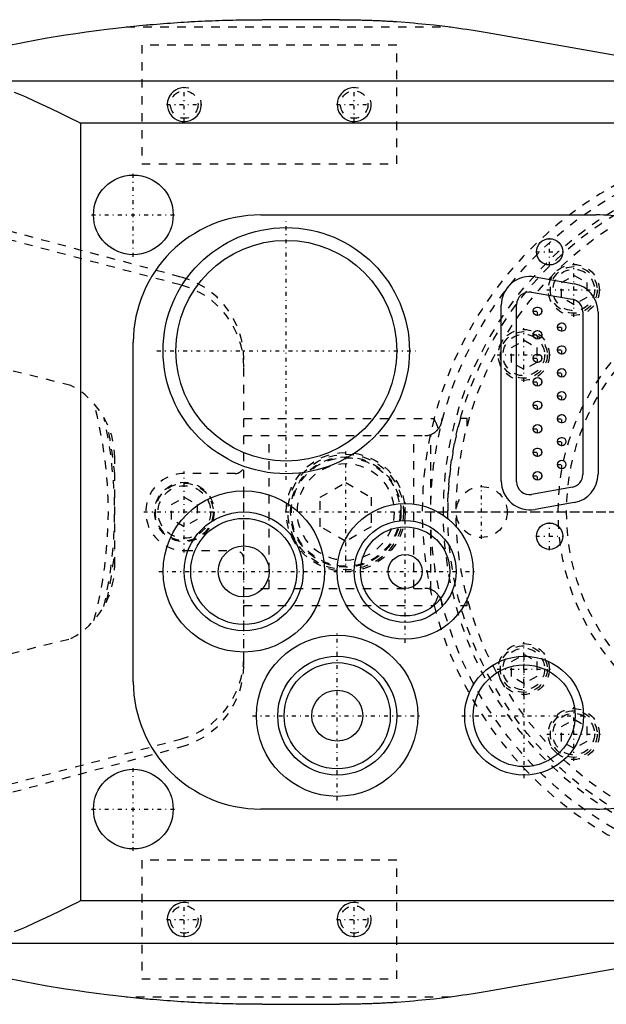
# Model space of a CAD drawing. Extents: x -392 to 171, y -72 to 70.
# Tile 4 of 12: x -311 to -242, y -58 to 58. Entities that reach past the tile are written whole.
import ezdxf

# ---------------------------------------------------------------- set-up
doc = ezdxf.new("R2010")
doc.units = 0
doc.linetypes.add('CENTER', pattern=[1.5, 0.45, -0.5, 0.05, -0.5])
doc.linetypes.add('DASHED', pattern=[2, 1, -1])
for name, color, linetype in [('AM_0', 7, 'CONTINUOUS'), ('AM_10', 7, 'CONTINUOUS'), ('AM_3', 7, 'DASHED'), ('AM_7', 7, 'CENTER')]:
    doc.layers.add(name, color=color, linetype=linetype)

msp = doc.modelspace()

# ---------------------------------------------------------------- linework, layer by layer
at = {"layer": 'AM_0', "color": 7, "linetype": 'CONTINUOUS'}
for p, q in [((-273.73, 58), (-282.83, 58)), ((-256.35, 56.48), (-189.87, 44.73)), ((-317.14, 50.81), (-224.27, 50.81)), ((-304.21, 45.81), (-304.21, -45.81)), ((-196.02, 45.81), (-304.21, 45.81)), ((-283, 35), (-243.53, 35)), ((-250.71, 27.7), (-246.11, 26.89)), ((-251.13, 25.89), (-246.33, 25.06)), ((-252.89, 3.55), (-252.89, 24.42)), ((-254.7, 3.65), (-254.7, 24.35)), ((-245.09, 23.59), (-245.09, 4.41)), ((-243.3, 23.54), (-243.3, 4.46)), ((-298, -20), (-298, 20)), ((-246.32, 2.94), (-251.12, 2.07)), ((-246.11, 1.11), (-250.71, 0.3)), ((-243.53, -35), (-283, -35)), ((-189.87, -44.73), (-256.35, -56.48)), ((-196.02, -45.81), (-304.21, -45.81)), ((-317.14, -50.81), (-224.27, -50.81)), ((-282.83, -58), (-273.73, -58))]:
    msp.add_line(p, q, dxfattribs=at)
for points in [[(-313.2, 54.89, 0), (-310.8, 55.37, 0), (-308.39, 55.81, 0), (-305.98, 56.2, 0), (-304.77, 56.39, 0), (-303.56, 56.56, 0), (-301.13, 56.88, 0), (-298.7, 57.16, 0), (-297.28, 57.3, 0), (-296.87, 57.34, 0), (-296.47, 57.38, 0), (-296.27, 57.4, 0), (-296.06, 57.42, 0), (-295.66, 57.45, 0), (-295.25, 57.48, 0), (-294.84, 57.52, 0), (-294.44, 57.55, 0), (-294.03, 57.58, 0), (-293.83, 57.6, 0), (-293.62, 57.61, 0), (-293.22, 57.64, 0), (-292.81, 57.67, 0), (-292.4, 57.69, 0), (-292, 57.72, 0), (-291.59, 57.74, 0), (-291.39, 57.76, 0), (-291.18, 57.77, 0), (-290.78, 57.79, 0), (-290.37, 57.81, 0), (-290.17, 57.82, 0), (-289.96, 57.83, 0), (-289.55, 57.85, 0), (-289.15, 57.87, 0), (-288.94, 57.88, 0), (-288.74, 57.88, 0), (-288.33, 57.9, 0), (-287.93, 57.91, 0), (-287.52, 57.93, 0), (-287.11, 57.94, 0), (-286.7, 57.95, 0), (-286.5, 57.96, 0), (-286.3, 57.96, 0), (-285.89, 57.97, 0), (-285.48, 57.98, 0), (-285.07, 57.98, 0), (-284.66, 57.99, 0), (-284.26, 57.99, 0), (-284.05, 58, 0), (-283.85, 58, 0), (-283.44, 58, 0), (-283.03, 58, 0), (-282.83, 58, 0)], [(-273.73, 58, 0), (-273.65, 58, 0), (-273.49, 58, 0), (-273.33, 58, 0), (-273.24, 58, 0), (-273.16, 58, 0), (-273, 58, 0), (-272.84, 58, 0), (-272.68, 57.99, 0), (-272.52, 57.99, 0), (-272.36, 57.99, 0), (-272.27, 57.99, 0), (-272.19, 57.99, 0), (-272.03, 57.99, 0), (-271.87, 57.98, 0), (-271.71, 57.98, 0), (-271.55, 57.98, 0), (-271.38, 57.97, 0), (-271.3, 57.97, 0), (-271.22, 57.97, 0), (-271.06, 57.96, 0), (-270.9, 57.96, 0), (-270.82, 57.96, 0), (-270.74, 57.96, 0), (-270.58, 57.95, 0), (-270.41, 57.94, 0), (-270.33, 57.94, 0), (-270.25, 57.94, 0), (-270.09, 57.93, 0), (-269.93, 57.93, 0), (-269.77, 57.92, 0), (-269.61, 57.91, 0), (-269.44, 57.91, 0), (-269.36, 57.9, 0), (-269.28, 57.9, 0), (-269.12, 57.89, 0), (-268.96, 57.89, 0), (-268.8, 57.88, 0), (-268.64, 57.87, 0), (-268.48, 57.86, 0), (-268.39, 57.86, 0), (-268.31, 57.85, 0), (-268.15, 57.84, 0), (-267.99, 57.83, 0), (-267.83, 57.83, 0), (-267.67, 57.82, 0), (-267.51, 57.81, 0), (-267.43, 57.8, 0), (-267.35, 57.8, 0), (-267.18, 57.79, 0), (-267.02, 57.77, 0), (-266.46, 57.73, 0), (-265.49, 57.66, 0), (-265.01, 57.62, 0), (-264.52, 57.57, 0), (-263.56, 57.48, 0), (-262.59, 57.38, 0), (-261.63, 57.26, 0), (-260.67, 57.14, 0), (-259.7, 57.01, 0), (-259.22, 56.94, 0), (-258.74, 56.87, 0), (-257.78, 56.72, 0), (-256.83, 56.56, 0), (-256.35, 56.48, 0)], [(-312.03, 49.47, 0), (-311.31, 49.18, 0), (-310.94, 49.02, 0), (-310.57, 48.86, 0), (-309.83, 48.53, 0), (-309.07, 48.18, 0), (-308.31, 47.83, 0), (-307.55, 47.46, 0), (-306.79, 47.09, 0), (-306.41, 46.91, 0), (-306.04, 46.72, 0), (-305.3, 46.35, 0), (-304.57, 45.99, 0), (-304.21, 45.81, 0)], [(-304.21, -45.81, 0), (-304.57, -45.99, 0), (-305.3, -46.35, 0), (-306.04, -46.72, 0), (-306.41, -46.91, 0), (-306.79, -47.09, 0), (-307.55, -47.46, 0), (-308.31, -47.83, 0), (-309.07, -48.18, 0), (-309.83, -48.53, 0), (-310.57, -48.86, 0), (-310.94, -49.02, 0), (-311.31, -49.18, 0), (-312.03, -49.47, 0)], [(-282.83, -58, 0), (-283.03, -58, 0), (-283.44, -58, 0), (-283.85, -58, 0), (-284.05, -58, 0), (-284.26, -57.99, 0), (-284.66, -57.99, 0), (-285.07, -57.98, 0), (-285.48, -57.98, 0), (-285.89, -57.97, 0), (-286.3, -57.96, 0), (-286.5, -57.96, 0), (-286.7, -57.95, 0), (-287.11, -57.94, 0), (-287.52, -57.93, 0), (-287.93, -57.91, 0), (-288.33, -57.9, 0), (-288.74, -57.88, 0), (-288.94, -57.88, 0), (-289.15, -57.87, 0), (-289.55, -57.85, 0), (-289.96, -57.83, 0), (-290.17, -57.82, 0), (-290.37, -57.81, 0), (-290.78, -57.79, 0), (-291.18, -57.77, 0), (-291.39, -57.76, 0), (-291.59, -57.74, 0), (-292, -57.72, 0), (-292.4, -57.69, 0), (-292.81, -57.67, 0), (-293.22, -57.64, 0), (-293.62, -57.61, 0), (-293.83, -57.6, 0), (-294.03, -57.58, 0), (-294.44, -57.55, 0), (-294.84, -57.52, 0), (-295.25, -57.48, 0), (-295.66, -57.45, 0), (-296.06, -57.42, 0), (-296.27, -57.4, 0), (-296.47, -57.38, 0), (-296.87, -57.34, 0), (-297.28, -57.3, 0), (-298.7, -57.16, 0), (-301.13, -56.88, 0), (-303.56, -56.56, 0), (-304.77, -56.39, 0), (-305.98, -56.2, 0), (-308.39, -55.81, 0), (-310.8, -55.37, 0), (-313.2, -54.89, 0)], [(-256.35, -56.48, 0), (-256.83, -56.56, 0), (-257.78, -56.72, 0), (-258.74, -56.87, 0), (-259.22, -56.94, 0), (-259.7, -57.01, 0), (-260.67, -57.14, 0), (-261.63, -57.26, 0), (-262.59, -57.38, 0), (-263.56, -57.48, 0), (-264.52, -57.57, 0), (-265.01, -57.62, 0), (-265.49, -57.66, 0), (-266.46, -57.73, 0), (-267.02, -57.77, 0), (-267.18, -57.79, 0), (-267.35, -57.8, 0), (-267.43, -57.8, 0), (-267.51, -57.81, 0), (-267.67, -57.82, 0), (-267.83, -57.83, 0), (-267.99, -57.83, 0), (-268.15, -57.84, 0), (-268.31, -57.85, 0), (-268.39, -57.86, 0), (-268.48, -57.86, 0), (-268.64, -57.87, 0), (-268.8, -57.88, 0), (-268.96, -57.89, 0), (-269.12, -57.89, 0), (-269.28, -57.9, 0), (-269.36, -57.9, 0), (-269.44, -57.91, 0), (-269.61, -57.91, 0), (-269.77, -57.92, 0), (-269.93, -57.93, 0), (-270.09, -57.93, 0), (-270.25, -57.94, 0), (-270.33, -57.94, 0), (-270.41, -57.94, 0), (-270.58, -57.95, 0), (-270.74, -57.96, 0), (-270.82, -57.96, 0), (-270.9, -57.96, 0), (-271.06, -57.96, 0), (-271.22, -57.97, 0), (-271.3, -57.97, 0), (-271.38, -57.97, 0), (-271.55, -57.98, 0), (-271.71, -57.98, 0), (-271.87, -57.98, 0), (-272.03, -57.99, 0), (-272.19, -57.99, 0), (-272.27, -57.99, 0), (-272.36, -57.99, 0), (-272.52, -57.99, 0), (-272.68, -57.99, 0), (-272.84, -58, 0), (-273, -58, 0), (-273.16, -58, 0), (-273.24, -58, 0), (-273.33, -58, 0), (-273.49, -58, 0), (-273.65, -58, 0), (-273.73, -58, 0)]]:
    msp.add_polyline3d(points, dxfattribs=at)
for centre, radius in [((-298, 35), 4.69), ((-280, 19), 14.5), ((-280, 19), 13), ((-249, 30.65), 1.55), ((-250.42, 23.65), 0.5), ((-247.58, 21.79), 0.5), ((-250.42, 20.88), 0.5), ((-250.42, 18.11), 0.5), ((-247.58, 19.09), 0.5), ((-247.58, 16.39), 0.5), ((-250.42, 15.34), 0.5), ((-247.58, 13.69), 0.5), ((-250.42, 12.57), 0.5), ((-247.58, 10.99), 0.5), ((-250.42, 9.8), 0.5), ((-247.58, 8.29), 0.5), ((-250.42, 7.03), 0.5), ((-247.58, 5.59), 0.5), ((-250.42, 4.26), 0.5), ((-285, -7), 9.5), ((-285, -7), 7), ((-266, -7), 8), ((-285, -7), 6.25), ((-266, -7), 6), ((-266, -7), 5.25), ((-249, -2.85), 1.55), ((-285, -7), 3), ((-266, -7), 2), ((-274, -24), 9.5), ((-274, -24), 7), ((-252, -24), 7), ((-274, -24), 6.25), ((-252, -24), 6), ((-274, -24), 3), ((-298, -35), 4.69)]:
    msp.add_circle(centre, radius, dxfattribs=at)
for centre, radius, start, end in [((-283, 20), 15, 90, 180), ((-243.53, 15), 20, 69.989, 90), ((-251.3, 24.35), 3.4, 80.0008, 180), ((-246.7, 23.54), 3.4, 0, 80.0008), ((-251.39, 24.42), 1.5, 80.1896, 180), ((-246.59, 23.59), 1.5, 0, 80.1896), ((-251.3, 3.65), 3.4, 180, 279.9992), ((-251.39, 3.55), 1.5, 180, 280.2733), ((-246.59, 4.41), 1.5, 280.2733, 0), ((-246.7, 4.46), 3.4, 279.9992, 0), ((-283, -20), 15, 180, 270), ((-243.53, -15), 20, 270, 290.011)]:
    msp.add_arc(centre, radius, start, end, dxfattribs=at)
at = {"layer": 'AM_10', "color": 7, "linetype": 'CONTINUOUS'}
for centre in [(-292, 48), (-272, 48), (-292, -48), (-272, -48)]:
    msp.add_arc(centre, 2, 75, 15, dxfattribs=at)
at = {"layer": 'AM_3', "color": 6, "linetype": 'DASHED'}
for p, q in [((-298.83, 57.14), (-260.69, 57.14)), ((-267, 55), (-297, 55)), ((-297, 55), (-297, 41)), ((-267, 41), (-267, 55)), ((-297, 41), (-267, 41)), ((-292.41, 27.68), (-339.22, 40.23)), ((-292.45, 26.75), (-339.65, 39.22)), ((-247.62, 27.02), (-246.12, 27.88)), ((-246.12, 27.88), (-244.62, 27.02)), ((-247.62, 25.29), (-247.62, 27.02)), ((-244.62, 27.02), (-244.62, 25.29)), ((-246.12, 24.42), (-247.62, 25.29)), ((-244.62, 25.29), (-246.12, 24.42)), ((-305.34, 14.91), (-327.92, 20.54)), ((-253.5, 19.37), (-252, 20.23)), ((-252, 20.23), (-250.5, 19.37)), ((-253.5, 17.63), (-253.5, 19.37)), ((-250.5, 19.37), (-250.5, 17.63)), ((-285, -18.02), (-285, 18.02)), ((-252, 16.77), (-253.5, 17.63)), ((-250.5, 17.63), (-252, 16.77)), ((-285, 11), (-262.6, 11)), ((-261.57, 11), (-261.7, 11)), ((-258.7, 11), (-259.5, 11)), ((-258.7, 10.11), (-258.7, 11)), ((-285, 9), (-263.7, 9)), ((-282, -9), (-282, 9)), ((-265, -9), (-265, 9)), ((-263, -9.13), (-263, 9.13)), ((-300.19, -6.34), (-300.19, 6.34)), ((-286, 4.53), (-291.99, 4.54)), ((-276, 1.73), (-273, 3.46)), ((-273, 3.46), (-270, 1.73)), ((-293.5, 0.87), (-292, 1.73)), ((-292, 1.73), (-290.5, 0.87)), ((-276, -1.73), (-276, 1.73)), ((-270, 1.73), (-270, -1.73)), ((-293.5, -0.87), (-293.5, 0.87)), ((-290.5, 0.87), (-290.5, -0.87)), ((-292, -1.73), (-293.5, -0.87)), ((-290.5, -0.87), (-292, -1.73)), ((-273, -3.46), (-276, -1.73)), ((-270, -1.73), (-273, -3.46)), ((-291.99, -4.54), (-286, -4.53)), ((-285, -9), (-263.7, -9)), ((-258.7, -11), (-258.7, -10.11)), ((-285, -11), (-262.6, -11)), ((-261.7, -11), (-261.57, -11)), ((-259.5, -11), (-258.7, -11)), ((-327.92, -20.54), (-305.34, -14.91)), ((-253.5, -17.63), (-252, -16.77)), ((-252, -16.77), (-250.5, -17.63)), ((-253.5, -19.37), (-253.5, -17.63)), ((-250.5, -17.63), (-250.5, -19.37)), ((-252, -20.23), (-253.5, -19.37)), ((-250.5, -19.37), (-252, -20.23)), ((-247.62, -25.29), (-246.12, -24.42)), ((-247.62, -27.02), (-247.62, -25.29)), ((-246.12, -24.42), (-244.62, -25.29)), ((-244.62, -25.29), (-244.62, -27.02)), ((-339.65, -39.22), (-292.45, -26.75)), ((-339.22, -40.23), (-292.41, -27.68)), ((-246.12, -27.88), (-247.62, -27.02)), ((-244.62, -27.02), (-246.12, -27.88)), ((-267, -41), (-297, -41)), ((-297, -41), (-297, -55)), ((-267, -55), (-267, -41)), ((-297, -55), (-267, -55)), ((-260.69, -57.14), (-298.83, -57.14))]:
    msp.add_line(p, q, dxfattribs=at)
for points in [[(-262.08, 9.82, 0), (-262.09, 9.85, 0), (-262.11, 9.91, 0), (-262.14, 9.97, 0), (-262.15, 10.01, 0), (-262.16, 10.04, 0), (-262.19, 10.1, 0), (-262.22, 10.16, 0), (-262.24, 10.23, 0), (-262.27, 10.29, 0), (-262.3, 10.36, 0), (-262.32, 10.39, 0), (-262.33, 10.42, 0), (-262.36, 10.49, 0), (-262.39, 10.56, 0), (-262.43, 10.62, 0), (-262.46, 10.69, 0), (-262.49, 10.76, 0), (-262.51, 10.79, 0), (-262.52, 10.83, 0), (-262.55, 10.9, 0), (-262.59, 10.97, 0), (-262.6, 11, 0)], [(-261.7, 11, 0), (-261.7, 10.97, 0), (-261.7, 10.9, 0), (-261.71, 10.83, 0), (-261.71, 10.79, 0), (-261.71, 10.76, 0), (-261.72, 10.72, 0), (-261.72, 10.71, 0), (-261.72, 10.7, 0), (-261.72, 10.69, 0), (-261.72, 10.69, 0), (-261.73, 10.67, 0), (-261.73, 10.66, 0), (-261.73, 10.65, 0), (-261.73, 10.64, 0), (-261.73, 10.63, 0), (-261.73, 10.63, 0), (-261.74, 10.62, 0), (-261.74, 10.61, 0), (-261.74, 10.6, 0), (-261.74, 10.59, 0), (-261.74, 10.58, 0), (-261.75, 10.58, 0), (-261.75, 10.57, 0), (-261.75, 10.57, 0), (-261.75, 10.56, 0), (-261.75, 10.55, 0), (-261.75, 10.54, 0), (-261.76, 10.53, 0), (-261.76, 10.52, 0), (-261.76, 10.51, 0), (-261.76, 10.51, 0), (-261.76, 10.5, 0), (-261.77, 10.49, 0), (-261.77, 10.48, 0), (-261.77, 10.47, 0), (-261.77, 10.46, 0), (-261.77, 10.46, 0), (-261.78, 10.45, 0), (-261.78, 10.44, 0), (-261.78, 10.43, 0), (-261.78, 10.43, 0), (-261.78, 10.42, 0), (-261.79, 10.42, 0), (-261.79, 10.41, 0), (-261.79, 10.4, 0), (-261.79, 10.4, 0), (-261.8, 10.39, 0), (-261.8, 10.38, 0), (-261.8, 10.37, 0), (-261.81, 10.36, 0), (-261.81, 10.35, 0), (-261.81, 10.34, 0), (-261.81, 10.33, 0), (-261.82, 10.32, 0), (-261.82, 10.31, 0), (-261.83, 10.3, 0), (-261.83, 10.29, 0), (-261.83, 10.28, 0), (-261.84, 10.28, 0), (-261.84, 10.27, 0), (-261.84, 10.26, 0), (-261.85, 10.25, 0), (-261.86, 10.21, 0), (-261.89, 10.14, 0), (-261.93, 10.07, 0), (-261.95, 10.04, 0), (-261.97, 10, 0), (-262.01, 9.93, 0), (-262.06, 9.86, 0), (-262.08, 9.82, 0)], [(-263.7, 9, 0), (-263.65, 9, 0), (-263.54, 9.01, 0), (-263.44, 9.02, 0), (-263.39, 9.02, 0), (-263.34, 9.03, 0), (-263.23, 9.06, 0), (-263.13, 9.08, 0), (-263.03, 9.11, 0), (-262.93, 9.15, 0), (-262.84, 9.19, 0), (-262.79, 9.22, 0), (-262.75, 9.24, 0), (-262.66, 9.29, 0), (-262.57, 9.35, 0), (-262.48, 9.41, 0), (-262.4, 9.48, 0), (-262.32, 9.55, 0), (-262.29, 9.59, 0), (-262.25, 9.62, 0), (-262.18, 9.7, 0), (-262.11, 9.78, 0), (-262.08, 9.82, 0)], [(-262.08, -9.82, 0), (-262.11, -9.78, 0), (-262.18, -9.7, 0), (-262.25, -9.62, 0), (-262.29, -9.59, 0), (-262.32, -9.55, 0), (-262.4, -9.48, 0), (-262.48, -9.41, 0), (-262.57, -9.35, 0), (-262.66, -9.29, 0), (-262.75, -9.24, 0), (-262.79, -9.22, 0), (-262.84, -9.19, 0), (-262.93, -9.15, 0), (-263.03, -9.11, 0), (-263.13, -9.08, 0), (-263.23, -9.06, 0), (-263.34, -9.03, 0), (-263.39, -9.02, 0), (-263.44, -9.02, 0), (-263.54, -9.01, 0), (-263.65, -9, 0), (-263.7, -9, 0)], [(-262.6, -11, 0), (-262.59, -10.97, 0), (-262.55, -10.9, 0), (-262.52, -10.83, 0), (-262.51, -10.79, 0), (-262.49, -10.76, 0), (-262.46, -10.69, 0), (-262.43, -10.62, 0), (-262.39, -10.56, 0), (-262.36, -10.49, 0), (-262.33, -10.42, 0), (-262.32, -10.39, 0), (-262.3, -10.36, 0), (-262.27, -10.29, 0), (-262.24, -10.23, 0), (-262.22, -10.16, 0), (-262.19, -10.1, 0), (-262.16, -10.04, 0), (-262.15, -10.01, 0), (-262.14, -9.97, 0), (-262.11, -9.91, 0), (-262.09, -9.85, 0), (-262.08, -9.82, 0)], [(-262.08, -9.82, 0), (-262.06, -9.86, 0), (-262.02, -9.92, 0), (-261.98, -9.99, 0), (-261.96, -10.02, 0), (-261.94, -10.05, 0), (-261.9, -10.12, 0), (-261.87, -10.19, 0), (-261.85, -10.23, 0), (-261.85, -10.24, 0), (-261.84, -10.25, 0), (-261.84, -10.26, 0), (-261.84, -10.27, 0), (-261.83, -10.28, 0), (-261.83, -10.29, 0), (-261.83, -10.3, 0), (-261.82, -10.31, 0), (-261.82, -10.33, 0), (-261.81, -10.33, 0), (-261.81, -10.34, 0), (-261.81, -10.35, 0), (-261.8, -10.36, 0), (-261.8, -10.38, 0), (-261.8, -10.39, 0), (-261.79, -10.4, 0), (-261.79, -10.41, 0), (-261.79, -10.41, 0), (-261.78, -10.42, 0), (-261.78, -10.44, 0), (-261.78, -10.44, 0), (-261.78, -10.45, 0), (-261.77, -10.46, 0), (-261.77, -10.47, 0), (-261.77, -10.48, 0), (-261.77, -10.48, 0), (-261.76, -10.49, 0), (-261.76, -10.51, 0), (-261.76, -10.52, 0), (-261.76, -10.53, 0), (-261.75, -10.54, 0), (-261.75, -10.55, 0), (-261.75, -10.55, 0), (-261.75, -10.57, 0), (-261.75, -10.58, 0), (-261.74, -10.59, 0), (-261.74, -10.6, 0), (-261.74, -10.61, 0), (-261.74, -10.62, 0), (-261.74, -10.62, 0), (-261.73, -10.64, 0), (-261.73, -10.65, 0), (-261.73, -10.66, 0), (-261.73, -10.67, 0), (-261.73, -10.68, 0), (-261.72, -10.69, 0), (-261.72, -10.69, 0), (-261.72, -10.71, 0), (-261.72, -10.72, 0), (-261.72, -10.76, 0), (-261.71, -10.82, 0), (-261.71, -10.85, 0), (-261.7, -10.88, 0), (-261.7, -10.93, 0), (-261.7, -10.98, 0), (-261.7, -11, 0)]]:
    msp.add_polyline3d(points, dxfattribs=at)
for centre, radius in [((-292, 48), 1.62), ((-272, 48), 1.62), ((-220, 0), 43), ((-220, 0), 41.5), ((-220, 0), 41), ((-220, 0), 40), ((-246.16, 26.16), 3), ((-246.16, 26.16), 2.75), ((-246.16, 26.16), 2.45), ((-220, 0), 28), ((-220, 0), 27), ((-252.04, 18.5), 3), ((-252.04, 18.5), 2.75), ((-252.04, 18.5), 2.45), ((-273, 0), 7), ((-273, 0), 6.8), ((-273, 0), 6.5), ((-273, 0), 6.4), ((-273, 0), 5.7), ((-292, 0), 3.5), ((-292, 0), 3.4), ((-292, 0), 3.1), ((-257, 0), 3), ((-252.04, -18.5), 3), ((-252.04, -18.5), 2.75), ((-252.04, -18.5), 2.45), ((-246.16, -26.16), 3), ((-246.16, -26.16), 2.75), ((-246.16, -26.16), 2.45), ((-292, -48), 1.62), ((-272, -48), 1.62)]:
    msp.add_circle(centre, radius, dxfattribs=at)
for centre, radius, start, end in [((-220, 0), 44, 194.4775, 165.5225), ((-295, 17.08), 10, 0, 75.2096), ((-295, 18.02), 10, 0, 74.9953), ((-309.89, 6.34), 9.7, 0, 62), ((-350, 0), 49.06, 344.9033, 15.0967), ((-350, 0), 49.8, 347.0647, 12.9353), ((-220, 0), 44, 165.5225, 194.4775), ((-220, 0), 41, 164.4373, 180), ((-350, 0), 50, 5.0672, 12.0471), ((-286, 5.53), 1, 269.9044, 0), ((-292, 0), 4.54, 89.9044, 270.0956), ((-350, 0), 50, 347.9529, 354.9328), ((-286, -5.53), 1, 0, 90.0956), ((-309.89, -6.34), 9.7, 298, 0), ((-295, -17.08), 10, 284.7904, 0), ((-295, -18.02), 10, 285.0047, 0)]:
    msp.add_arc(centre, radius, start, end, dxfattribs=at)
at = {"layer": 'AM_7', "color": 4, "linetype": 'CENTER'}
for p, q in [((-292, 45.9), (-292, 50.1)), ((-272, 45.9), (-272, 50.1)), ((-294.1, 48), (-289.9, 48)), ((-274.1, 48), (-269.9, 48)), ((-298, 30.08), (-298, 39.92)), ((-302.92, 35), (-293.08, 35)), ((-280, 3.77), (-280, 34.23)), ((-249, 29.02), (-249, 32.28)), ((-250.63, 30.65), (-247.37, 30.65)), ((-246.16, 23.01), (-246.16, 29.31)), ((-249.31, 26.16), (-243.01, 26.16)), ((-250.94, 23.65), (-249.9, 23.65)), ((-250.42, 23.12), (-250.42, 24.18)), ((-247.58, 21.27), (-247.58, 22.32)), ((-252.04, 15.35), (-252.04, 21.65)), ((-250.42, 20.36), (-250.42, 21.41)), ((-248.1, 21.79), (-247.06, 21.79)), ((-250.94, 20.88), (-249.9, 20.88)), ((-295.23, 19), (-264.77, 19)), ((-250.42, 17.59), (-250.42, 18.64)), ((-248.1, 19.09), (-247.06, 19.09)), ((-247.58, 18.57), (-247.58, 19.61)), ((-255.19, 18.5), (-248.89, 18.5)), ((-250.94, 18.11), (-249.9, 18.11)), ((-248.1, 16.39), (-247.06, 16.39)), ((-247.58, 15.87), (-247.58, 16.91)), ((-250.94, 15.34), (-249.9, 15.34)), ((-250.42, 14.81), (-250.42, 15.87)), ((-247.58, 13.16), (-247.58, 14.21)), ((-250.42, 12.04), (-250.42, 13.1)), ((-248.1, 13.69), (-247.06, 13.69)), ((-250.94, 12.57), (-249.9, 12.57)), ((-248.1, 10.99), (-247.06, 10.99)), ((-247.58, 10.46), (-247.58, 11.52)), ((-250.94, 9.8), (-249.9, 9.8)), ((-250.42, 9.28), (-250.42, 10.32)), ((-248.1, 8.29), (-247.06, 8.29)), ((-247.58, 7.77), (-247.58, 8.82)), ((-273, -7.14), (-273, 7.14)), ((-250.94, 7.03), (-249.9, 7.03)), ((-250.42, 6.51), (-250.42, 7.56)), ((-247.58, 5.07), (-247.58, 6.12)), ((-292, -4.77), (-292, 4.77)), ((-250.42, 3.74), (-250.42, 4.79)), ((-248.1, 5.59), (-247.06, 5.59)), ((-250.94, 4.26), (-249.9, 4.26)), ((-285, -16.98), (-285, 2.98)), ((-257, -3.15), (-257, 3.15)), ((-266, -15.4), (-266, 1.4)), ((-280.14, 0), (-173.8, 0)), ((-263.57, 0), (-176.43, 0)), ((-296.77, 0), (-287.23, 0)), ((-249, -4.48), (-249, -1.22)), ((-250.63, -2.85), (-247.37, -2.85)), ((-294.98, -7), (-275.02, -7)), ((-274.4, -7), (-257.6, -7)), ((-274, -33.98), (-274, -14.03)), ((-252.04, -21.65), (-252.04, -15.35)), ((-252, -31.35), (-252, -16.65)), ((-255.19, -18.5), (-248.89, -18.5)), ((-246.16, -29.31), (-246.16, -23.01)), ((-283.98, -24), (-264.02, -24)), ((-259.35, -24), (-244.65, -24)), ((-249.31, -26.16), (-243.01, -26.16)), ((-298, -39.92), (-298, -30.08)), ((-302.92, -35), (-293.08, -35)), ((-292, -50.1), (-292, -45.9)), ((-272, -50.1), (-272, -45.9)), ((-294.1, -48), (-289.9, -48)), ((-274.1, -48), (-269.9, -48))]:
    msp.add_line(p, q, dxfattribs=at)

doc.saveas('drawing.dxf')
